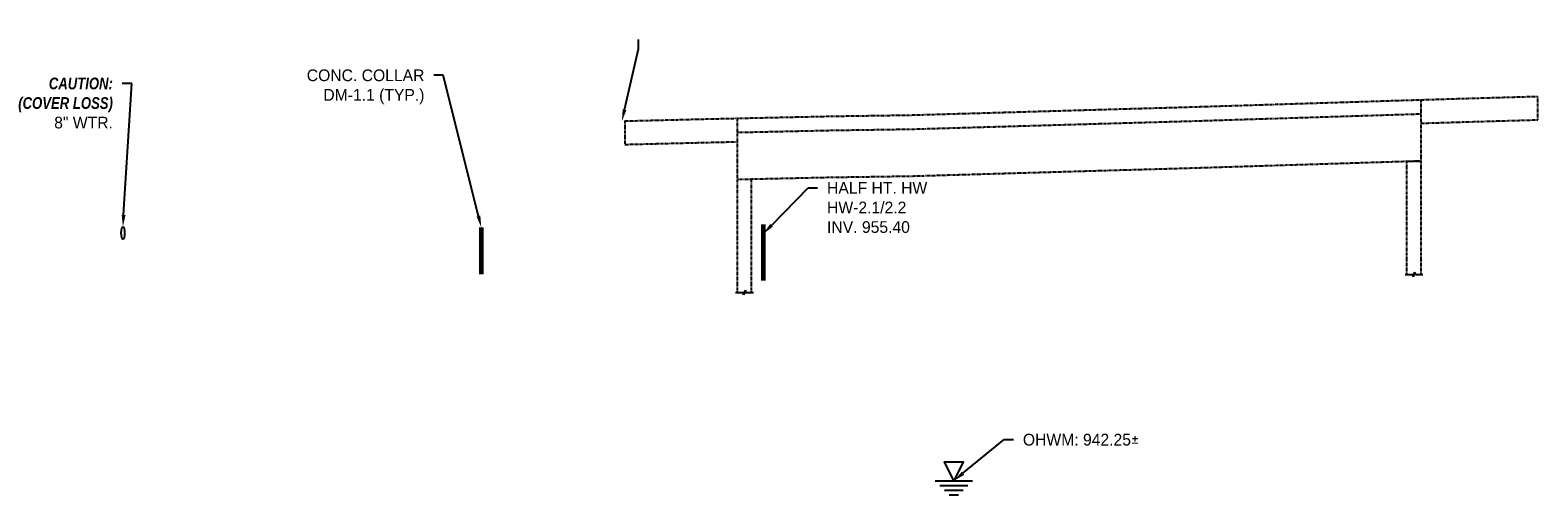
# Model space of a CAD drawing. Header units: feet. Extents: x 161194 to 165526, y 286511 to 289383.
# Tile 28 of 34: x 163251 to 163573, y 287851 to 287950. Entities that reach past the tile are written whole.
import ezdxf
from ezdxf import colors
from ezdxf.entities.mleader import LeaderData, LeaderLine
from ezdxf.math import Vec2, Vec3

# ---------------------------------------------------------------- set-up
doc = ezdxf.new("R2010")
doc.units = ezdxf.units.FT
doc.header["$MEASUREMENT"] = 0
doc.linetypes.add('bexisting', pattern=[0.125, 0.0625, -0.0625])
for name, color, linetype in [('BR_X_Slab_Object', 6, 'bexisting'), ('DR_P_Text', 1, 'Continuous'), ('PF_P_Text', 7, 'Continuous'), ('UT_X_Water', 140, 'waterex'), ('UT_X_Water_Text', 142, 'Continuous')]:
    doc.layers.add(name, color=color, linetype=linetype)
doc.layers.add('DR_P_Cells', color=1, linetype='Continuous', true_color=0xff0000)
doc.layers.add('DR_P_Storm_Sewer', color=1, linetype='Continuous', true_color=0xff0000)
doc.styles.add('Slanted-Normal', font='font31.shx', dxfattribs={"height": 0.1})
doc.styles.add('Straight-Normal', font='font30.shx', dxfattribs={"height": 0.1})
doc.linetypes.add('waterex', pattern='A,0.15,-0.2,0.15,-0.2,0.15,-0.1,["W",Straight-Normal,S=1,R=0,X=0,Y=-0.06],-0.25,0.15,-0.2,0.15,-0.2', length=1.9)

msp = doc.modelspace()

# ---------------------------------------------------------------- linework, layer by layer
at = {"layer": 'BR_X_Slab_Object', "flags": 128}
for points in [[(163402.123, 287931.037), (163421.269, 287931.461), (163439.171, 287931.729), (163483.237, 287933.007), (163497.796, 287933.419), (163519.452, 287934.097), (163541.109, 287934.775), (163547.803, 287934.983)], [(163547.803, 287934.983), (163560.485, 287935.361), (163572.703, 287935.71)], [(163547.803, 287897.772), (163547.803, 287934.983)], [(163572.703, 287930.71), (163572.703, 287935.71)], [(163378.083, 287930.461), (163395.854, 287930.898), (163402.123, 287931.037)], [(163378.083, 287930.461), (163378.083, 287925.461)], [(163402.123, 287928.037), (163421.269, 287928.461), (163439.171, 287928.729), (163483.237, 287930.007), (163497.796, 287930.419), (163519.452, 287931.097), (163541.109, 287931.775), (163547.803, 287931.983)], [(163402.123, 287893.919), (163402.123, 287931.037)], [(163547.803, 287929.983), (163560.485, 287930.361), (163572.703, 287930.71)], [(163378.083, 287925.461), (163395.854, 287925.898), (163402.123, 287926.037)], [(163402.123, 287918.037), (163421.269, 287918.461), (163439.171, 287918.729), (163483.237, 287920.007), (163497.796, 287920.419), (163519.452, 287921.097), (163541.109, 287921.775), (163547.803, 287921.983)], [(163544.803, 287897.772), (163544.803, 287921.89)], [(163544.803, 287921.89), (163547.803, 287921.89)], [(163402.123, 287918.037), (163405.123, 287918.037)], [(163405.123, 287893.919), (163405.123, 287918.037)], [(163544.803, 287897.772), (163547.803, 287897.772)], [(163402.123, 287893.919), (163405.123, 287893.919)]]:
    msp.add_lwpolyline(points, dxfattribs=at)
at = {"layer": 'BR_X_Slab_Object', "linetype": 'Continuous', "flags": 128}
for points in [[(163546.303, 287897.772), (163546.488, 287898.253)], [(163546.674, 287897.772), (163546.488, 287898.253)], [(163544.403, 287897.772), (163545.932, 287897.772)], [(163545.932, 287897.772), (163546.117, 287897.29)], [(163546.303, 287897.772), (163546.117, 287897.29)], [(163546.674, 287897.772), (163548.203, 287897.772)], [(163401.723, 287893.919), (163403.252, 287893.919)], [(163403.252, 287893.919), (163403.437, 287893.437)], [(163403.623, 287893.919), (163403.437, 287893.437)], [(163403.623, 287893.919), (163403.808, 287894.401)], [(163403.994, 287893.919), (163403.808, 287894.401)], [(163403.994, 287893.919), (163405.523, 287893.919)]]:
    msp.add_lwpolyline(points, dxfattribs=at)
at = {"layer": 'DR_P_Cells', "const_width": 1, "flags": 128}
msp.add_lwpolyline([(163407.625, 287908.443), (163407.625, 287896.443)], dxfattribs=at)
at = {"layer": 'DR_P_Cells', "flags": 128}
for points in [[(163448.242, 287853.823), (163446.242, 287857.823), (163450.242, 287857.823), (163448.242, 287853.823)], [(163444.242, 287853.823), (163452.242, 287853.823)], [(163445.242, 287852.823), (163451.242, 287852.823)], [(163446.242, 287851.823), (163450.242, 287851.823)], [(163447.242, 287850.823), (163449.242, 287850.823)]]:
    msp.add_lwpolyline(points, dxfattribs=at)
at = {"layer": 'DR_P_Storm_Sewer', "const_width": 1, "flags": 128}
msp.add_lwpolyline([(163347.519, 287907.783), (163347.519, 287905.783), (163347.519, 287899.783), (163347.519, 287897.783)], dxfattribs=at)
at = {"layer": 'UT_X_Water'}
msp.add_ellipse((163271.133, 287906.605), major_axis=(0, 1.333), ratio=0.2500375, dxfattribs=at)

# ---------------------------------------------------------------- leaders
at = {"layer": 'DR_P_Text'}
ml = msp.add_multileader_mtext('Standard', dxfattribs=at)
ml.set_content('CONC. COLLAR\\PDM-1.1 (TYP.)', color=256, style='Slanted-Normal')
ml.set_leader_properties()
ml.build(insert=Vec2(0, 0))
ml.multileader.update_dxf_attribs({"dogleg_length": 0.1, "arrow_head_size": 2.5, "scale": 20})
ctx = ml.context
ctx.base_point, ctx.scale, ctx.char_height, ctx.arrow_head_size, ctx.plane_origin = Vec3(163306.796, 287940.193), 20, 2.5, 2.5, Vec3(163310.753, 287903.909)
ctx.text_align_type = 2
notes = []
notes.append((ctx, [(0, (1, 1, 0), (163339.403, 287940.193), (-1, 0), 2, [(0, [(163347.519, 287907.783)], 0, [])])]))
ctx.mtext.insert, ctx.mtext.alignment, ctx.mtext.flow_direction = Vec3(163335.403, 287941.443), 3, 5
ml = msp.add_multileader_mtext('Standard', dxfattribs=at)
ml.set_content('HALF HT. HW\\PHW-2.1/2.2\\PINV. 955.40', color=256, style='Slanted-Normal')
ml.set_leader_properties()
ml.build(insert=Vec2(0, 0))
ml.multileader.update_dxf_attribs({"dogleg_length": 0.1, "arrow_head_size": 2.5, "scale": 20})
ctx = ml.context
ctx.base_point, ctx.scale, ctx.char_height, ctx.arrow_head_size, ctx.plane_origin = Vec3(163419.21, 287916.201), 20, 2.5, 2.5, Vec3(163445.137, 287892.254)
notes.append((ctx, [(1, (1, 1, 0), (163417.21, 287916.201), (1, 0), 2, [(0, [(163407.625, 287906.443)], 0, [])])]))
ctx.mtext.insert, ctx.mtext.flow_direction = Vec3(163421.21, 287917.451), 5
ml = msp.add_multileader_mtext('Standard', dxfattribs=at)
ml.set_content('OHWM: 942.25{\\fISOCPEUR|b0|i0|c0|p34;%%P}', color=256, style='Slanted-Normal')
ml.set_leader_properties()
ml.build(insert=Vec2(0, 0))
ml.multileader.update_dxf_attribs({"dogleg_length": 0.1, "arrow_head_size": 2.5, "scale": 20})
ctx = ml.context
ctx.base_point, ctx.scale, ctx.char_height, ctx.arrow_head_size, ctx.plane_origin = Vec3(163460.95, 287862.575), 20, 2.5, 2.5, Vec3(163493.202, 287846.948)
notes.append((ctx, [(1, (1, 1, 0), (163458.95, 287862.575), (1, 0), 2, [(0, [(163448.242, 287853.823)], 0, [])])]))
ctx.mtext.insert, ctx.mtext.flow_direction = Vec3(163462.95, 287863.825), 5
at = {"layer": 'PF_P_Text'}
ml = msp.add_multileader_mtext('Standard', dxfattribs=at)
ml.set_content('', color=256, style='Slanted-Normal')
ml.set_leader_properties()
ml.build(insert=Vec2(0, 0))
ml.multileader.update_dxf_attribs({"dogleg_length": 0.1, "arrow_head_size": 2.5, "scale": 20})
ctx = ml.context
ctx.base_point, ctx.scale, ctx.char_height, ctx.arrow_head_size, ctx.plane_origin, ctx.plane_x_axis, ctx.plane_y_axis = Vec3(163381.01, 287951.803), 20, 2.5, 2.5, Vec3(163387.685, 287923.612), Vec3(0, -1), Vec3(1, 0)
ctx.text_align_type = 2
notes.append((ctx, [(0, (1, 1, 0), (163381.01, 287945.803), (0, 1), 2, [(0, [(163377.488, 287930.423)], 0, [])])]))
ctx.mtext.insert, ctx.mtext.text_direction, ctx.mtext.rotation, ctx.mtext.alignment, ctx.mtext.flow_direction = Vec3(163382.26, 287949.803), Vec3(0, -1), 4.712389, 3, 5
at = {"layer": 'UT_X_Water_Text'}
ml = msp.add_multileader_mtext('Standard', dxfattribs=at)
ml.set_content('{\\fArial|b1|i1|c0|p34;\\W0.8;\\C1;CAUTION:\\P(COVER LOSS)}\\P8" WTR.', color=256, style='Slanted-Normal')
ml.set_leader_properties()
ml.build(insert=Vec2(0, 0))
ml.multileader.update_dxf_attribs({"dogleg_length": 0.1, "arrow_head_size": 2.5, "scale": 20})
ctx = ml.context
ctx.base_point, ctx.scale, ctx.char_height, ctx.arrow_head_size, ctx.plane_origin = Vec3(163247.124, 287938.451), 20, 2.5, 2.5, Vec3(163271.133, 287907.938)
ctx.text_align_type = 2
notes.append((ctx, [(0, (1, 1, 0), (163273.004, 287938.451), (-1, 0), 2, [(0, [(163271.133, 287907.938)], 0, [])])]))
ctx.mtext.insert, ctx.mtext.alignment, ctx.mtext.flow_direction = Vec3(163269.004, 287939.701), 3, 5
for ctx, leaders in notes:
    for number, flags, end, landing, length, lines in leaders:
        leader = LeaderData()
        leader.index, (leader.has_last_leader_line, leader.has_dogleg_vector, leader.attachment_direction) = number, flags
        leader.last_leader_point, leader.dogleg_vector, leader.dogleg_length = Vec3(end), Vec3(landing), length
        for number, points, colour, breaks in lines:
            line = LeaderLine()
            line.index, line.vertices, line.color, line.breaks = number, Vec3.list(points), colors.encode_raw_color(colour), breaks
            leader.lines.append(line)
        ctx.leaders.append(leader)

doc.saveas('drawing.dxf')
